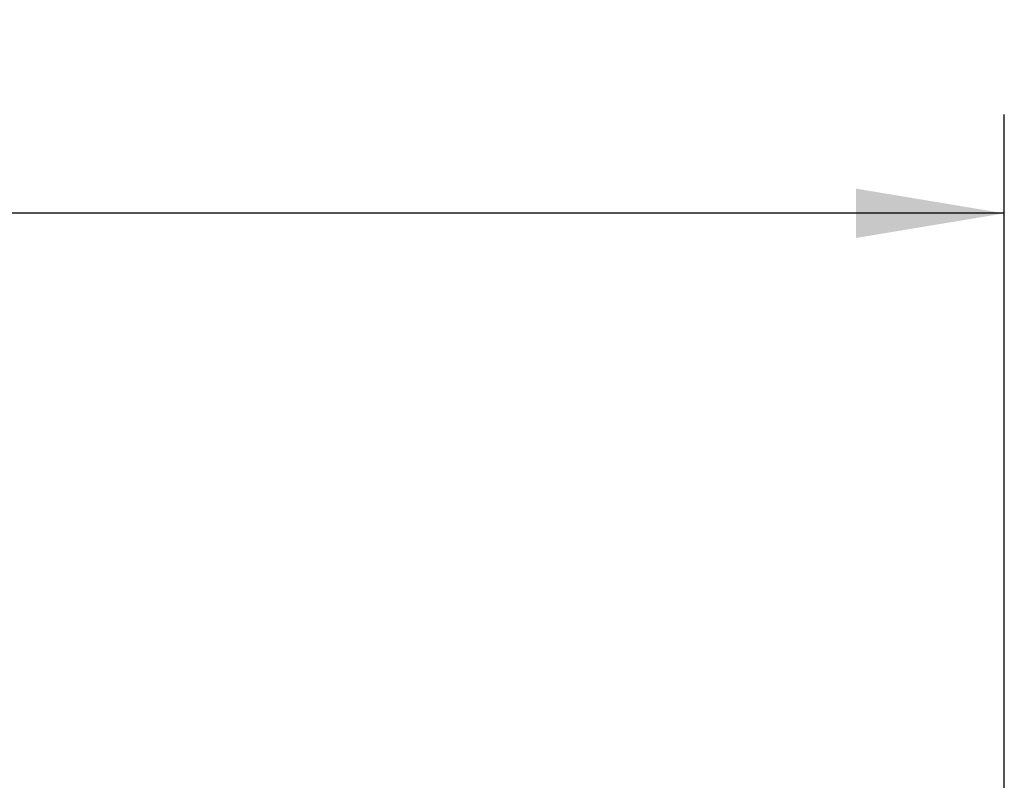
# Model space of a CAD drawing. Header units: millimetres. Extents: x 0 to 420, y 0 to 297.
# Tile 15 of 17: x 188 to 208, y 242 to 258. Entities that reach past the tile are written whole.
import ezdxf

# ---------------------------------------------------------------- set-up
doc = ezdxf.new("R2010")
doc.units = ezdxf.units.MM
doc.layers.add('QUOTE', color=174, linetype='Continuous')
doc.styles.add('SLDTEXTSTYLE3', font='TXT', dxfattribs={"width": 0.75})
doc.dimstyles.new('SLDDIMSTYLE0', dxfattribs={"dimtxt": 3, "dimasz": 3, "dimexe": 0, "dimexo": 0.0625, "dimgap": 0.75, "dimtad": 1, "dimlfac": 5.437476, "dimrnd": 1e-09, "dimzin": 12, "dimdsep": 46, "dimtxsty": 'SLDTEXTSTYLE3', "dimsah": 1, "dimcen": 0.09, "dimadec": 0, "dimazin": 3, "dimtfac": 1, "dimtdec": 3, "dimtofl": 0, "dimtmove": 0, "dimatfit": 3, "dimfxl": 0, "dimfrac": 2, "dimtolj": 1, "dimtzin": 12, "dimarcsym": 0})

# ---------------------------------------------------------------- blocks, each defined once
blk = doc.blocks.new('_D')
at = {"layer": 'QUOTE'}
for p, q in [((61.103, 235.824), (61.103, 255.917)), ((208.23, 235.824), (208.23, 255.917)), ((208.23, 253.917), (61.103, 253.917))]:
    blk.add_line(p, q, dxfattribs=at)
for points in [[(61.103, 253.917), (64.103, 253.417), (64.103, 254.417)], [(208.23, 253.917), (205.23, 254.417), (205.23, 253.417)]]:
    blk.add_solid(points, dxfattribs=at)
at = {"layer": 'QUOTE', "insert": (131.342, 257.785), "char_height": 3, "attachment_point": 1, "style": 'SLDTEXTSTYLE3'}
blk.add_mtext('800', dxfattribs=at)

msp = doc.modelspace()

# ---------------------------------------------------------------- dimensions: what is measured, and where the dimension line sits
at = {"layer": 'QUOTE'}
dim = msp.add_linear_dim(base=(61.1031, 253.9173), p1=(208.2301, 233.8238), p2=(61.1031, 233.8238), dimstyle='SLDDIMSTYLE0', dxfattribs=at)
dim.commit()
dim.dimension.update_dxf_attribs({"geometry": '_D', "text_midpoint": (134.6666, 253.9173), "dimtype": 160})

doc.saveas('drawing.dxf')
